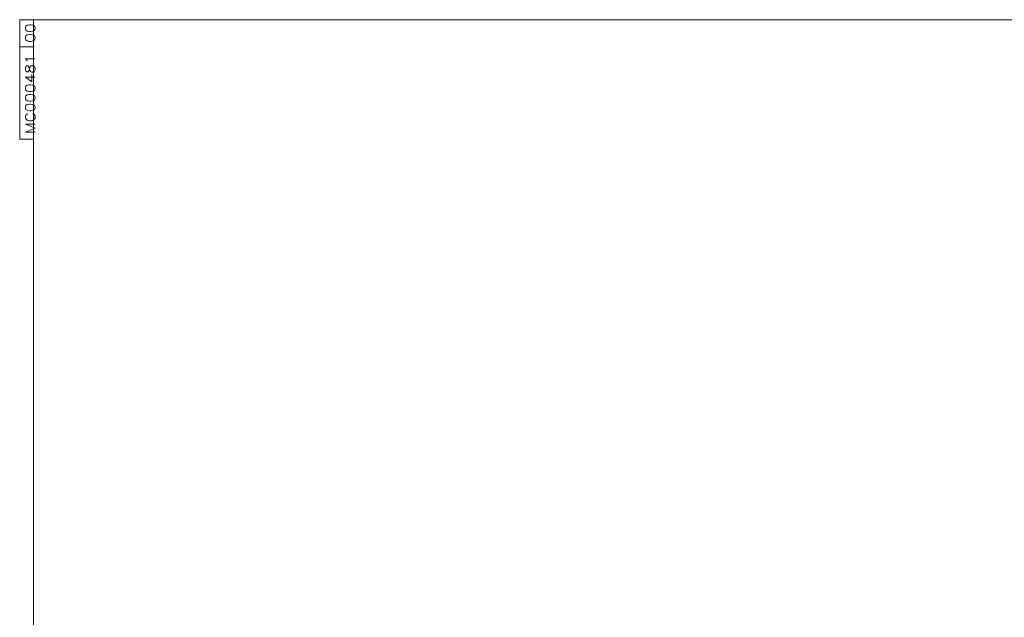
# Model space of a CAD drawing. Header units: millimetres. Extents: x 4 to 836, y 5 to 589.
# Tile 26 of 163: x 10 to 365, y 374 to 589. Entities that reach past the tile are written whole.
import ezdxf

# ---------------------------------------------------------------- set-up
doc = ezdxf.new("R2010")
doc.units = ezdxf.units.MM
doc.layers.add('256', color=7, linetype='Continuous', true_color=0xffffff)
doc.styles.add('blockfont', font='simplex.shx')

msp = doc.modelspace()

# ---------------------------------------------------------------- linework, layer by layer
at = {"layer": '256', "color": 172, "linetype": 'Continuous', "lineweight": 18}
for p, q in [((10, 545.947), (10, 589)), ((15, 589), (10, 589)), ((15, 579.175), (10, 579.175)), ((15, 545.947), (10, 545.947))]:
    msp.add_line(p, q, dxfattribs=at)
at = {"layer": '256', "color": 3, "linetype": 'Continuous', "lineweight": 18}
for p, q in [((15, 589), (836, 589)), ((15, 5), (15, 589))]:
    msp.add_line(p, q, dxfattribs=at)

# ---------------------------------------------------------------- texts
at = {"layer": '256', "color": 87, "linetype": 'Continuous', "lineweight": 13, "char_height": 3.5, "attachment_point": 7, "rotation": 90, "line_spacing_factor": 0.903614, "style": 'blockfont'}
for s, insert in [('\\W1.1795;00', (15.555, 580.661)), ('\\W1.1590;MC000481', (15.555, 547.811))]:
    msp.add_mtext(s, dxfattribs=dict(at, insert=insert))

doc.saveas('drawing.dxf')
